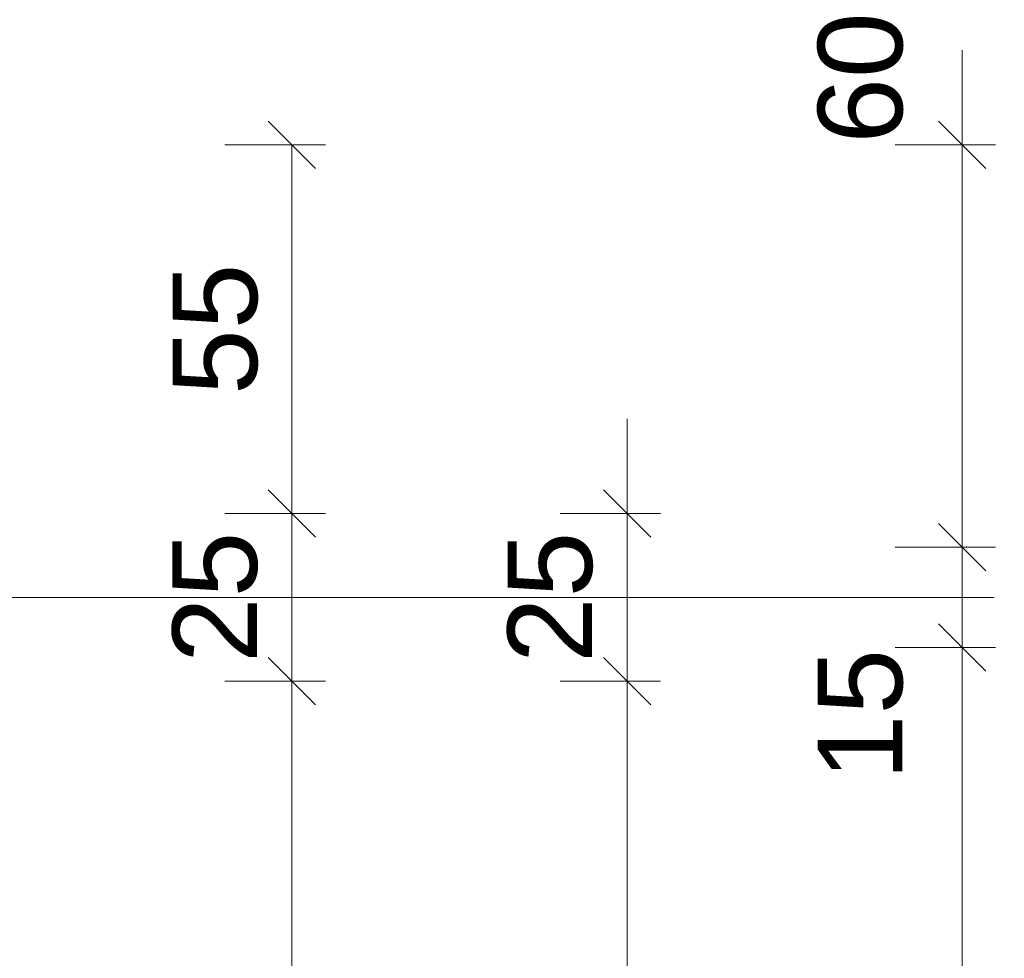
# Model space of a CAD drawing. Header units: metres. Extents: x -111 to 152, y -132 to 99.
# Tile 232 of 256: x 0.77 to 2.24, y -0.54 to 0.86. Entities that reach past the tile are written whole.
import ezdxf

# ---------------------------------------------------------------- set-up
doc = ezdxf.new("R2010")
doc.units = ezdxf.units.M
doc.header["$PDMODE"] = 1
doc.header["$PDSIZE"] = -2
doc.linetypes.add('Achsen 01', pattern=[5.291531, 3.175, -1.058062, 0.352704, -0.705764])
doc.layers.get('0').update_dxf_attribs({"lineweight": 25})
for name, color, linetype, lineweight in [('_EG (2D)', 7, 'Continuous', 9), ('_GRU (2D)', 7, 'Continuous', 9), ('Bemaßung-Bemaßung', 7, 'Continuous', 9)]:
    doc.layers.add(name, color=color, linetype=linetype, lineweight=lineweight)
doc.layers.add('AV1-Achsen', color=1, linetype='Achsen 01', lineweight=18, true_color=0xff0000)
doc.layers.get('0').freeze()
doc.styles.add('Arial', font='arial.ttf')
doc.dimstyles.new('COE 50', dxfattribs={"dimtxt": 126.090495, "dimasz": 0.001414, "dimexe": 0.001, "dimexo": 0.01, "dimgap": 0.001, "dimtad": 1, "dimdec": 3, "dimtxsty": 'Arial', "dimblk": 'VW_SLASH-3', "dimblk1": 'VW_SLASH-3', "dimblk2": 'VW_SLASH-3', "dimcen": 0, "dimadec": 3, "dimazin": 0, "dimtfac": 0.8, "dimtdec": 3, "dimtix": 1, "dimtmove": 0, "dimatfit": 0, "dimldrblk": 'VW_SLASH-2', "dimfxl": 0.002, "dimfxlon": 1, "dimfrac": 2, "dimtolj": 1, "dimarcsym": 0})

# ---------------------------------------------------------------- blocks, each defined once
blk = doc.blocks.new('VW_SLASH-3')
at = {"color": 0, "linetype": 'ByBlock', "lineweight": -2, "transparency": 16777216}
blk.add_line((0, 0), (-1, 0), dxfattribs=at)
at = {"color": 0, "linetype": 'Continuous', "lineweight": 15, "transparency": 16777216, "flags": 128}
blk.add_lwpolyline([(0.5, 0.5), (-0.5, -0.5)], dxfattribs=at)
blk = doc.blocks.new('*D405')
at = {"layer": 'Bemaßung-Bemaßung', "color": 0, "lineweight": -2}
for p, q in [((2.175, 0.7457), (2.175, 0.8164)), ((2.075, 0.675), (2.225, 0.675)), ((2.175, 0.075), (2.175, 0.675)), ((2.075, 0.075), (2.225, 0.075)), ((2.175, 0.0043), (2.175, -0.0664))]:
    blk.add_line(p, q, dxfattribs=at)
at = {"layer": 'Defpoints', "color": 0}
for p in [(0.075, 0.675), (2.175, 0.675), (0.675, 0.075)]:
    blk.add_point(p, dxfattribs=at)
at = {"layer": 'Bemaßung-Bemaßung', "color": 0, "lineweight": -2, "xscale": 0.070693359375, "yscale": 0.070693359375, "zscale": 0.070693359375}
for p, rotation in [((2.175, 0.675), 270), ((2.175, 0.075), 90)]:
    blk.add_blockref('VW_SLASH-3', p, dxfattribs=dict(at, rotation=rotation))
at = {"layer": 'Bemaßung-Bemaßung', "color": 0, "insert": (2.0236, 0.7749), "char_height": 0.12609, "attachment_point": 5, "rotation": 90, "style": 'Arial'}
blk.add_mtext('\\A1;60', dxfattribs=at)
blk = doc.blocks.new('VW_SLASH-2')
at = {"color": 0, "linetype": 'ByBlock', "lineweight": -2, "transparency": 16777216}
blk.add_line((0, 0), (-1, 0), dxfattribs=at)
at = {"color": 0, "linetype": 'Continuous', "lineweight": 15, "transparency": 16777216, "flags": 128}
blk.add_lwpolyline([(0.5, 0.5), (-0.5, -0.5)], dxfattribs=at)
blk = doc.blocks.new('*D406')
at = {"layer": 'Bemaßung-Bemaßung', "color": 0, "lineweight": -2}
for p, q in [((2.175, 0.1457), (2.175, 0.2164)), ((2.075, 0.075), (2.225, 0.075)), ((2.175, -0.075), (2.175, 0.075)), ((2.075, -0.075), (2.225, -0.075)), ((2.175, -0.1457), (2.175, -0.2164))]:
    blk.add_line(p, q, dxfattribs=at)
at = {"layer": 'Defpoints', "color": 0}
for p in [(0.675, 0.075), (2.175, 0.075), (0.675, -0.075)]:
    blk.add_point(p, dxfattribs=at)
at = {"layer": 'Bemaßung-Bemaßung', "color": 0, "lineweight": -2, "xscale": 0.070693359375, "yscale": 0.070693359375, "zscale": 0.070693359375}
for p, rotation in [((2.175, 0.075), 270), ((2.175, -0.075), 90)]:
    blk.add_blockref('VW_SLASH-3', p, dxfattribs=dict(at, rotation=rotation))
at = {"layer": 'Bemaßung-Bemaßung', "color": 0, "insert": (2.0236, -0.1749), "char_height": 0.12609, "attachment_point": 5, "rotation": 90, "style": 'Arial'}
blk.add_mtext('\\A1;15', dxfattribs=at)
blk = doc.blocks.new('*D407')
at = {"layer": 'Bemaßung-Bemaßung', "color": 0, "lineweight": -2}
for p, q in [((2.075, -0.075), (2.225, -0.075)), ((2.175, -2.5543), (2.175, -0.1457)), ((2.075, -2.625), (2.225, -2.625))]:
    blk.add_line(p, q, dxfattribs=at)
at = {"layer": 'Defpoints', "color": 0}
for p in [(0.675, -0.075), (2.175, -0.075), (0.675, -2.625)]:
    blk.add_point(p, dxfattribs=at)
at = {"layer": 'Bemaßung-Bemaßung', "color": 0, "lineweight": -2, "xscale": 0.070693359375, "yscale": 0.070693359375, "zscale": 0.070693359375}
for p, rotation in [((2.175, -0.075), 90), ((2.175, -2.625), 270)]:
    blk.add_blockref('VW_SLASH-3', p, dxfattribs=dict(at, rotation=rotation))
at = {"layer": 'Bemaßung-Bemaßung', "color": 0, "insert": (2.0492, -1.35), "char_height": 0.12609, "attachment_point": 5, "rotation": 90, "style": 'Arial'}
blk.add_mtext('\\A1;2,55', dxfattribs=at)
blk = doc.blocks.new('*D427')
at = {"layer": 'Bemaßung-Bemaßung', "color": 0, "lineweight": -2}
for p, q in [((1.075, 0.675), (1.225, 0.675)), ((1.175, 0.1957), (1.175, 0.6043)), ((1.075, 0.125), (1.225, 0.125))]:
    blk.add_line(p, q, dxfattribs=at)
at = {"layer": 'Defpoints', "color": 0}
for p in [(-2.625, 0.675), (1.175, 0.675), (-2.575, 0.125)]:
    blk.add_point(p, dxfattribs=at)
at = {"layer": 'Bemaßung-Bemaßung', "color": 0, "lineweight": -2, "xscale": 0.070693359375, "yscale": 0.070693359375, "zscale": 0.070693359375}
for p, rotation in [((1.175, 0.675), 90.00000000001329), ((1.175, 0.125), 270.0000000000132)]:
    blk.add_blockref('VW_SLASH-3', p, dxfattribs=dict(at, rotation=rotation))
at = {"layer": 'Bemaßung-Bemaßung', "color": 0, "insert": (1.0609, 0.4), "char_height": 0.12609, "attachment_point": 5, "rotation": 90, "style": 'Arial'}
blk.add_mtext('\\A1;55', dxfattribs=at)
blk = doc.blocks.new('*D428')
at = {"layer": 'Bemaßung-Bemaßung', "color": 0, "lineweight": -2}
for p, q in [((1.175, 0.1957), (1.175, 0.2664)), ((1.075, 0.125), (1.225, 0.125)), ((1.175, -0.125), (1.175, 0.125)), ((1.075, -0.125), (1.225, -0.125)), ((1.175, -0.1957), (1.175, -0.2664))]:
    blk.add_line(p, q, dxfattribs=at)
at = {"layer": 'Defpoints', "color": 0}
for p in [(-2.575, 0.125), (1.175, 0.125), (-2.575, -0.125)]:
    blk.add_point(p, dxfattribs=at)
at = {"layer": 'Bemaßung-Bemaßung', "color": 0, "lineweight": -2, "xscale": 0.070693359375, "yscale": 0.070693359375, "zscale": 0.070693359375}
for p, rotation in [((1.175, 0.125), 270.0000000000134), ((1.175, -0.125), 90.00000000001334)]:
    blk.add_blockref('VW_SLASH-3', p, dxfattribs=dict(at, rotation=rotation))
at = {"layer": 'Bemaßung-Bemaßung', "color": 0, "insert": (1.0606, 0), "char_height": 0.12609, "attachment_point": 5, "rotation": 90, "style": 'Arial'}
blk.add_mtext('\\A1;25', dxfattribs=at)
blk = doc.blocks.new('*D429')
at = {"layer": 'Bemaßung-Bemaßung', "color": 0, "lineweight": -2}
for p, q in [((1.075, -0.125), (1.225, -0.125)), ((1.175, -7.8793), (1.175, -0.1957)), ((1.075, -7.95), (1.225, -7.95))]:
    blk.add_line(p, q, dxfattribs=at)
at = {"layer": 'Defpoints', "color": 0}
for p in [(-2.575, -0.125), (1.175, -0.125), (-1.475, -7.95)]:
    blk.add_point(p, dxfattribs=at)
at = {"layer": 'Bemaßung-Bemaßung', "color": 0, "lineweight": -2, "xscale": 0.070693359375, "yscale": 0.070693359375, "zscale": 0.070693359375}
for p, rotation in [((1.175, -0.125), 90.00000000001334), ((1.175, -7.95), 270.0000000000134)]:
    blk.add_blockref('VW_SLASH-3', p, dxfattribs=dict(at, rotation=rotation))
at = {"layer": 'Bemaßung-Bemaßung', "color": 0, "insert": (1.0283, -4.0375), "char_height": 0.12609, "attachment_point": 5, "rotation": 90, "style": 'Arial'}
blk.add_mtext('\\A1;7,82\\S5^ ;', dxfattribs=at)
blk = doc.blocks.new('*D608')
at = {"layer": 'Bemaßung-Bemaßung', "color": 0, "lineweight": -2}
for p, q in [((1.575, -0.125), (1.725, -0.125)), ((1.675, -0.1957), (1.675, -2.5043)), ((1.575, -2.575), (1.725, -2.575))]:
    blk.add_line(p, q, dxfattribs=at)
at = {"layer": 'Defpoints', "color": 0}
for p in [(-0.125, -0.125), (-0.125, -2.575), (1.675, -2.575)]:
    blk.add_point(p, dxfattribs=at)
at = {"layer": 'Bemaßung-Bemaßung', "color": 0, "lineweight": -2, "xscale": 0.070693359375, "yscale": 0.070693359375, "zscale": 0.070693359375}
for p, rotation in [((1.675, -0.125), 90.00000000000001), ((1.675, -2.575), 270)]:
    blk.add_blockref('VW_SLASH-3', p, dxfattribs=dict(at, rotation=rotation))
at = {"layer": 'Bemaßung-Bemaßung', "color": 0, "insert": (1.5492, -1.35), "char_height": 0.12609, "attachment_point": 5, "rotation": 90, "style": 'Arial'}
blk.add_mtext('\\A1;2,45', dxfattribs=at)
blk = doc.blocks.new('*D609')
at = {"layer": 'Bemaßung-Bemaßung', "color": 0, "lineweight": -2}
for p, q in [((1.675, 0.1957), (1.675, 0.2664)), ((1.575, 0.125), (1.725, 0.125)), ((1.675, 0.125), (1.675, -0.125)), ((1.575, -0.125), (1.725, -0.125)), ((1.675, -0.1957), (1.675, -0.2664))]:
    blk.add_line(p, q, dxfattribs=at)
at = {"layer": 'Defpoints', "color": 0}
for p in [(-0.125, 0.125), (-0.125, -0.125), (1.675, -0.125)]:
    blk.add_point(p, dxfattribs=at)
at = {"layer": 'Bemaßung-Bemaßung', "color": 0, "lineweight": -2, "xscale": 0.070693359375, "yscale": 0.070693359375, "zscale": 0.070693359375}
for p, rotation in [((1.675, 0.125), 270), ((1.675, -0.125), 90)]:
    blk.add_blockref('VW_SLASH-3', p, dxfattribs=dict(at, rotation=rotation))
at = {"layer": 'Bemaßung-Bemaßung', "color": 0, "insert": (1.5606, 0), "char_height": 0.12609, "attachment_point": 5, "rotation": 90, "style": 'Arial'}
blk.add_mtext('\\A1;25', dxfattribs=at)
blk = doc.blocks.new('Group-717')
at = {"layer": 'AV1-Achsen'}
blk.add_line((-43.2844, 0), (4.2656, 0), dxfattribs=at)
blk = doc.blocks.new('GRU (2D)')
at = {"layer": 'AV1-Achsen', "color": 7}
blk.add_blockref('Group-717', (0, 0), dxfattribs=at)
blk = doc.blocks.new('EG (2D)')
at = {"layer": 'Bemaßung-Bemaßung'}
for base, p1, p2, angle, text, picture, middle, dimtype in [((2.175, 0.675), (0.675, 0.075), (0.075, 0.675), 270, '60', '*D405', (2.0236, 0.7749), 160), ((2.175, 0.075), (0.675, -0.075), (0.675, 0.075), 90, '15', '*D406', (2.0236, -0.1749), 161)]:
    dim = blk.add_linear_dim(base=base, p1=p1, p2=p2, angle=angle, text=text, dimstyle='COE 50', override={"dimtxt": 0.12609, "dimasz": 0.070693, "dimexe": 0.05, "dimgap": 0.05, "dimpost": '<>', "dimtxsty": 'Arial', "dimtix": 0, "dimtmove": 2, "dimfxl": 0.1}, dxfattribs=at)
    dim.commit()
    dim.dimension.update_dxf_attribs({"geometry": picture, "text_midpoint": middle, "dimtype": dimtype})
for base, p1, p2, text, picture, middle in [((1.175, 0.675), (-2.575, 0.125), (-2.625, 0.675), '55', '*D427', (1.0609, 0.4)), ((1.175, 0.125), (-2.575, -0.125), (-2.575, 0.125), '25', '*D428', (1.0606, 0)), ((1.675, -0.125), (-0.125, 0.125), (-0.125, -0.125), '25', '*D609', (1.5606, 0)), ((1.175, -0.125), (-1.475, -7.95), (-2.575, -0.125), '7,82\\S5^ ;', '*D429', (1.0283, -4.0375)), ((1.675, -2.575), (-0.125, -0.125), (-0.125, -2.575), '2,45', '*D608', (1.5492, -1.35))]:
    dim = blk.add_linear_dim(base=base, p1=p1, p2=p2, angle=270, text=text, dimstyle='COE 50', override={"dimtxt": 0.12609, "dimasz": 0.070693, "dimexe": 0.05, "dimgap": 0.05, "dimpost": '<>', "dimtxsty": 'Arial', "dimtmove": 2, "dimfxl": 0.1}, dxfattribs=at)
    dim.commit()
    dim.dimension.update_dxf_attribs({"geometry": picture, "text_midpoint": middle})
dim = blk.add_aligned_dim(p1=(0.675, -2.625), p2=(0.675, -0.075), distance=-1.5, text='2,55', dimstyle='COE 50', override={"dimtxt": 0.12609, "dimasz": 0.070693, "dimexe": 0.05, "dimgap": 0.05, "dimpost": '<>', "dimtxsty": 'Arial', "dimtmove": 2, "dimfxl": 0.1}, dxfattribs=at)
dim.commit()
dim.dimension.update_dxf_attribs({"geometry": '*D407', "text_midpoint": (2.0492, -1.35)})

msp = doc.modelspace()

# ---------------------------------------------------------------- block references
at = {"layer": '_EG (2D)'}
msp.add_blockref('EG (2D)', (0, 0), dxfattribs=at)

# ---------------------------------------------------------------- next in the draw order: block references
at = {"layer": '_GRU (2D)'}
msp.add_blockref('GRU (2D)', (0, 0), dxfattribs=at)

doc.saveas('drawing.dxf')
